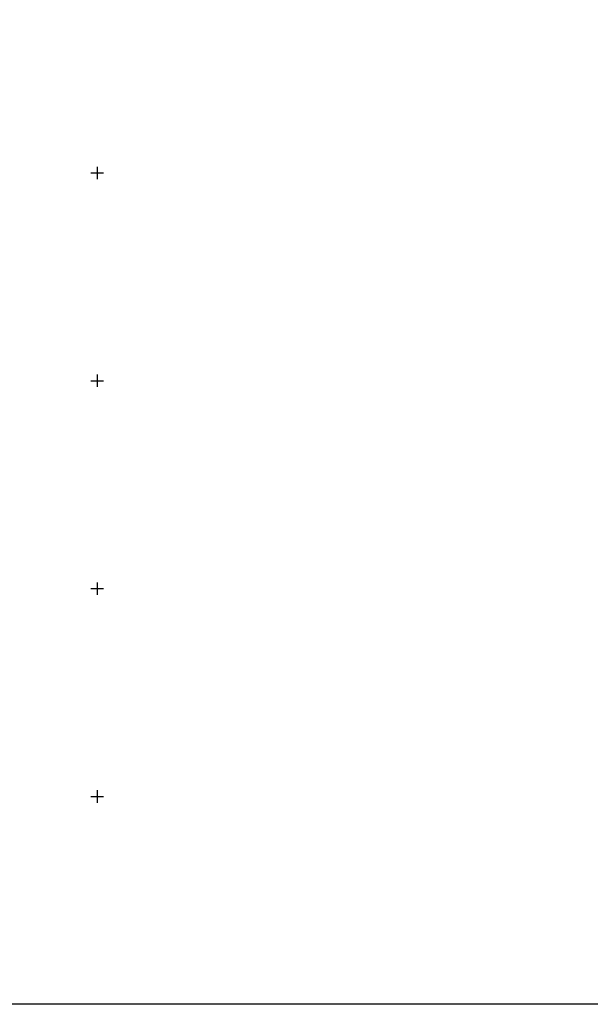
# Model space of a CAD drawing. Header units: metres. Extents: x 707528 to 709248, y 4308395 to 4311045.
# Tile 25 of 104: x 708260 to 708397, y 4308395 to 4308632. Entities that reach past the tile are written whole.
import ezdxf

# ---------------------------------------------------------------- set-up
doc = ezdxf.new("R2010")
doc.units = ezdxf.units.M
doc.header["$LTSCALE"] = 0.5
doc.layers.add('(001) Сетка', color=92, linetype='Continuous')
doc.layers.add('(002) Рамка', color=7, linetype='Continuous')

# ---------------------------------------------------------------- blocks, each defined once
blk = doc.blocks.new('Setka')
at = {"layer": '(001) Сетка'}
for p, q in [((-1.5, 0), (1.5, 0)), ((0, 1.5), (0, -1.5))]:
    blk.add_line(p, q, dxfattribs=at)

msp = doc.modelspace()

# ---------------------------------------------------------------- linework, layer by layer
at = {"layer": '(002) Рамка', "color": 0}
msp.add_lwpolyline([(707528.46, 4311045.23), (708928.46, 4311045.23), (708928.46, 4308395.23), (707528.46, 4308395.23)], close=True, dxfattribs=at)

# ---------------------------------------------------------------- block references
at = {"layer": '(001) Сетка'}
for p in [(708278.46, 4308595.23), (708278.46, 4308545.23), (708278.46, 4308495.23), (708278.46, 4308445.23)]:
    msp.add_blockref('Setka', p, dxfattribs=at)

doc.saveas('drawing.dxf')
